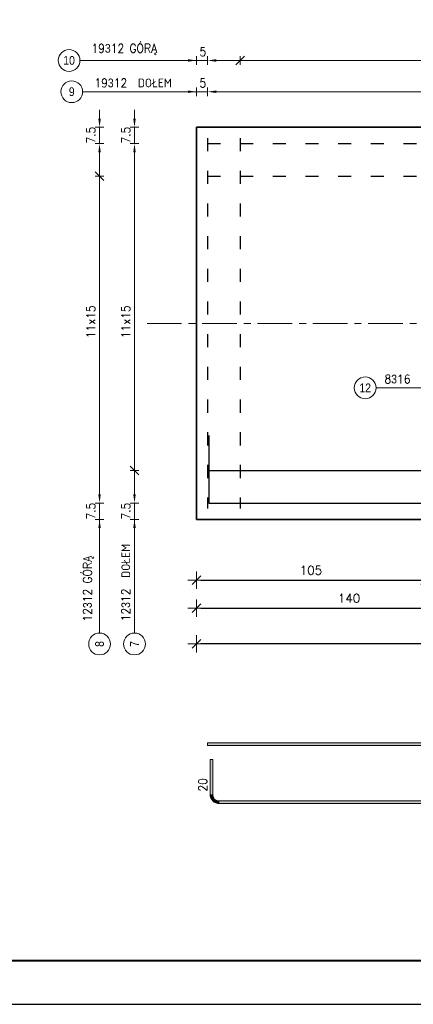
# Model space of a CAD drawing. Extents: x 252961 to 267695, y -113989 to -104075.
# Tile 5 of 12: x 258573 to 260381, y -113989 to -109469. Entities that reach past the tile are written whole.
import ezdxf

# ---------------------------------------------------------------- set-up
doc = ezdxf.new("R2010")
doc.units = 0
doc.header["$LTSCALE"] = 5
doc.header["$MEASUREMENT"] = 0
doc.linetypes.add('ACAD_ISO03W100', pattern=[30, 12, -18])
doc.linetypes.add('CENTER', pattern=[50.8, 31.75, -6.35, 6.35, -6.35])
doc.layers.add('_FORMATKA', color=8, linetype='Continuous', lineweight=15, plot=False)
for name, color, linetype, lineweight in [('_RAMKA', 7, 'Continuous', 35), ('AutoCAD_Structural_Detailing_deskowanie', 2, 'Continuous', 30), ('AutoCAD_Structural_Detailing_opis rozkładu', 7, 'Continuous', 13), ('AutoCAD_Structural_Detailing_pręt wyrzucony', 7, 'Continuous', 13), ('AutoCAD_Structural_Detailing_rozkład powierzchniowy - pręty - dół', 7, 'Continuous', 30), ('AutoCAD_Structural_Detailing_rozkład powierzchniowy - pręty - góra', 7, 'Continuous', 30), ('AutoCAD_Structural_Detailing_symbole graficzne', 7, 'Continuous', 13), ('PS HATCH', 252, 'Continuous', 9), ('PS_DIM', 4, 'Continuous', 13)]:
    doc.layers.add(name, color=color, linetype=linetype, lineweight=lineweight)
doc.layers.add('AutoCAD_Structural_Detailing_kontur płyty', color=163, linetype='Continuous', plot=False)
doc.styles.add('r-gil', font='GIL_____.TTF', dxfattribs={"width": 0.9})
doc.styles.add('r-simplex', font='simplex.shx', dxfattribs={"width": 0.9})
doc.styles.add('styl2M', font='simplex.shx')
doc.dimstyles.new('RBCT DIM 20_M', dxfattribs={"dimtxt": 40, "dimasz": 20, "dimexe": 20, "dimexo": 150, "dimgap": 25, "dimtad": 1, "dimdec": 1, "dimlfac": 0.1, "dimzin": 9, "dimdsep": 46, "dimtxsty": 'styl2M', "dimblk": 'dimznak', "dimcen": 40, "dimse1": 1, "dimse2": 1, "dimclrd": 8, "dimclre": 8, "dimclrt": 4, "dimadec": 0, "dimazin": 0, "dimtfac": 1, "dimtdec": 1, "dimtix": 1, "dimtmove": 2, "dimatfit": 3, "dimldrblk": 'dimznak', "dimfxl": 5, "dimfxlon": 1, "dimarcsym": 0})

# ---------------------------------------------------------------- blocks, each defined once
blk = doc.blocks.new('dimznak')
at = {"color": 0}
for points in [[(-2, 0), (2, 0)], [(0, 2), (0, -2)]]:
    blk.add_lwpolyline(points, dxfattribs=at)
at = {"color": 3}
blk.add_lwpolyline([(1, 1), (-1, -1)], dxfattribs=at)
blk = doc.blocks.new('*D45')
at = {"layer": 'Defpoints', "color": 0, "transparency": 16777216}
for p in [(259385.6, -111981.7), (260785.6, -111981.7), (260785.6, -112170.1)]:
    blk.add_point(p, dxfattribs=at)
at = {"layer": 'PS_DIM', "color": 8, "lineweight": -2, "transparency": 16777216}
blk.add_line((259405.6, -112170.1), (260765.6, -112170.1), dxfattribs=at)
at = {"layer": 'PS_DIM', "color": 8, "lineweight": -2, "transparency": 16777216, "xscale": 20, "yscale": 20, "zscale": 20, "rotation": 180}
blk.add_blockref('dimznak', (259385.6, -112170.1), dxfattribs=at)
at = {"layer": 'PS_DIM', "color": 8, "lineweight": -2, "transparency": 16777216, "xscale": 20, "yscale": 20, "zscale": 20}
blk.add_blockref('dimznak', (260785.6, -112170.1), dxfattribs=at)
at = {"layer": 'PS_DIM', "color": 4, "transparency": 16777216, "insert": (260085.6, -112125.1), "char_height": 40, "attachment_point": 5, "style": 'styl2M', "bg_fill": 3, "box_fill_scale": 1.25, "bg_fill_color": 256, "bg_fill_true_color": 13158600, "bg_fill_transparency": 0}
blk.add_mtext('140', dxfattribs=at)
blk = doc.blocks.new('*D47')
at = {"layer": 'Defpoints', "color": 0, "transparency": 16777216}
for p in [(259385.6, -111981.7), (262185.6, -111981.7), (259385.6, -112333.7)]:
    blk.add_point(p, dxfattribs=at)
at = {"layer": 'PS_DIM', "color": 8, "lineweight": -2, "transparency": 16777216}
blk.add_line((262165.6, -112333.7), (259405.6, -112333.7), dxfattribs=at)
at = {"layer": 'PS_DIM', "color": 8, "lineweight": -2, "transparency": 16777216, "xscale": 20, "yscale": 20, "zscale": 20, "rotation": 180}
blk.add_blockref('dimznak', (259385.6, -112333.7), dxfattribs=at)
at = {"layer": 'PS_DIM', "color": 8, "lineweight": -2, "transparency": 16777216, "xscale": 20, "yscale": 20, "zscale": 20}
blk.add_blockref('dimznak', (262185.6, -112333.7), dxfattribs=at)
at = {"layer": 'PS_DIM', "color": 4, "transparency": 16777216, "insert": (260785.6, -112288.7), "char_height": 40, "attachment_point": 5, "style": 'styl2M', "bg_fill": 3, "box_fill_scale": 1.25, "bg_fill_color": 256, "bg_fill_true_color": 13158600, "bg_fill_transparency": 0}
blk.add_mtext('280', dxfattribs=at)
blk = doc.blocks.new('*D57')
at = {"layer": 'Defpoints', "color": 0, "transparency": 16777216}
for p in [(260435.6, -111063.1), (259385.6, -111763.1), (260435.6, -112041.8)]:
    blk.add_point(p, dxfattribs=at)
at = {"layer": 'PS HATCH', "color": 8, "lineweight": -2, "transparency": 16777216}
blk.add_line((259405.6, -112041.8), (260415.6, -112041.8), dxfattribs=at)
at = {"layer": 'PS HATCH', "color": 8, "lineweight": -2, "transparency": 16777216, "xscale": 20, "yscale": 20, "zscale": 20, "rotation": 180}
blk.add_blockref('dimznak', (259385.6, -112041.8), dxfattribs=at)
at = {"layer": 'PS HATCH', "color": 8, "lineweight": -2, "transparency": 16777216, "xscale": 20, "yscale": 20, "zscale": 20}
blk.add_blockref('dimznak', (260435.6, -112041.8), dxfattribs=at)
at = {"layer": 'PS HATCH', "color": 4, "transparency": 16777216, "insert": (259910.6, -111996.8), "char_height": 40, "attachment_point": 5, "style": 'styl2M'}
blk.add_mtext('105', dxfattribs=at)
blk = doc.blocks.new('*U19')
at = {"layer": '_FORMATKA', "lineweight": -3}
blk.add_lwpolyline([(-700, 0), (0, 0), (0, 420), (-700, 420)], close=True, dxfattribs=at)
at = {"layer": '_RAMKA', "lineweight": -3, "const_width": 0.5}
blk.add_lwpolyline([(-670, 10), (-10, 10), (-10, 410), (-670, 410)], close=True, dxfattribs=at)

msp = doc.modelspace()

# ---------------------------------------------------------------- hatches: boundary and pattern name
at = {"layer": 'AutoCAD_Structural_Detailing_opis rozkładu'}
for points in [[(259385.6, -109656.37), (259345.6, -109650.67), (259345.6, -109662.07)], [(259435.6, -109656.37), (259475.6, -109662.07), (259475.6, -109650.67)], [(259385.6, -109799.85), (259345.6, -109794.15), (259345.6, -109805.55)], [(259435.6, -109799.85), (259475.6, -109805.55), (259475.6, -109794.15)], [(258939.86, -109963.09), (258945.56, -109923.09), (258934.16, -109923.09)], [(259100.31, -109963.09), (259106.02, -109923.09), (259094.61, -109923.09)], [(258939.86, -110038.09), (258934.16, -110078.09), (258945.56, -110078.09)], [(259100.31, -110038.09), (259094.61, -110078.09), (259106.02, -110078.09)], [(258939.86, -111688.09), (258945.56, -111648.09), (258934.16, -111648.09)], [(259100.31, -111688.09), (259106.02, -111648.09), (259094.61, -111648.09)], [(258939.86, -111763.09), (258934.16, -111803.09), (258945.56, -111803.09)], [(259100.31, -111763.09), (259094.61, -111803.09), (259106.02, -111803.09)]]:
    msp.add_hatch(color=8, dxfattribs=at).paths.add_polyline_path(points, flags=0)
at = {"layer": 'AutoCAD_Structural_Detailing_pręt wyrzucony'}
for points in [[(259435.6, -112801.23), (259435.6, -112789.23), (262135.6, -112789.23), (262135.6, -112801.23)], [(259447.6, -112865.54), (259459.6, -112865.54), (259459.6, -113025.54), (259447.6, -113025.54)], [(259489.6, -113067.54), (259489.6, -113055.54), (262105.6, -113055.54), (262105.6, -113067.54)]]:
    msp.add_hatch(color=6, dxfattribs=at).paths.add_polyline_path(points, flags=0)
h = msp.add_hatch(color=6, dxfattribs=at)
edge = h.paths.add_edge_path(flags=0)
edge.add_line((259447.6, -113025.54), (259459.6, -113025.54))
edge.add_arc((259489.6, -113025.54), 30, 180, 270)
edge.add_line((259489.6, -113055.54), (259489.6, -113067.54))
edge.add_arc((259489.6, -113025.54), 42, 540, 630, ccw=False)

# ---------------------------------------------------------------- linework, layer by layer
at = {"layer": 'AutoCAD_Structural_Detailing_deskowanie'}
msp.add_lwpolyline([(262185.6, -111763.09), (262185.6, -109963.09), (259385.6, -109963.09), (259385.6, -111763.09)], close=True, dxfattribs=at)
at = {"layer": 'AutoCAD_Structural_Detailing_kontur płyty', "color": 0}
for p, q in [((259385.6, -109963.09), (262185.6, -109963.09)), ((259385.6, -111763.09), (259385.6, -109963.09)), ((259385.6, -109963.09), (262185.6, -109963.09)), ((259385.6, -111763.09), (259385.6, -109963.09)), ((262185.6, -111763.09), (259385.6, -111763.09)), ((262185.6, -111763.09), (259385.6, -111763.09))]:
    msp.add_line(p, q, dxfattribs=at)
at = {"layer": 'AutoCAD_Structural_Detailing_opis rozkładu', "color": 8}
for p, q in [((259385.6, -109636.37), (259385.6, -109676.37)), ((259435.6, -109636.37), (259435.6, -109676.37)), ((259585.6, -109636.37), (259585.6, -109676.37)), ((258849.93, -109656.37), (259385.6, -109656.37)), ((259305.6, -109656.37), (259345.6, -109656.37)), ((259435.6, -109656.37), (259385.6, -109656.37)), ((259585.6, -109656.37), (259475.6, -109656.37)), ((259735.6, -109656.37), (259585.6, -109656.37)), ((259885.6, -109656.37), (259735.6, -109656.37)), ((260035.6, -109656.37), (259885.6, -109656.37)), ((260185.6, -109656.37), (260035.6, -109656.37)), ((260335.6, -109656.37), (260185.6, -109656.37)), ((260485.6, -109656.37), (260335.6, -109656.37)), ((259385.6, -109779.85), (259385.6, -109819.85)), ((259435.6, -109779.85), (259435.6, -109819.85)), ((258862.1, -109799.85), (259385.6, -109799.85)), ((259305.6, -109799.85), (259345.6, -109799.85)), ((259435.6, -109799.85), (259385.6, -109799.85)), ((259585.6, -109799.85), (259475.6, -109799.85)), ((259735.6, -109799.85), (259585.6, -109799.85)), ((259885.6, -109799.85), (259735.6, -109799.85)), ((260035.6, -109799.85), (259885.6, -109799.85)), ((260185.6, -109799.85), (260035.6, -109799.85)), ((260335.6, -109799.85), (260185.6, -109799.85)), ((260485.6, -109799.85), (260335.6, -109799.85)), ((258939.86, -109883.09), (258939.86, -109923.09)), ((259100.31, -109883.09), (259100.31, -109923.09)), ((258959.86, -109963.09), (258919.86, -109963.09)), ((258939.86, -110038.09), (258939.86, -109963.09)), ((259120.31, -109963.09), (259080.31, -109963.09)), ((259100.31, -110038.09), (259100.31, -109963.09)), ((258919.86, -110038.09), (258959.86, -110038.09)), ((259080.31, -110038.09), (259120.31, -110038.09)), ((258939.86, -110188.09), (258939.86, -110078.09)), ((259100.31, -110188.09), (259100.31, -110078.09)), ((258919.86, -110188.09), (258959.86, -110188.09)), ((258939.86, -110338.09), (258939.86, -110188.09)), ((259100.31, -110338.09), (259100.31, -110188.09)), ((258939.86, -110488.09), (258939.86, -110338.09)), ((259100.31, -110488.09), (259100.31, -110338.09)), ((258939.86, -110638.09), (258939.86, -110488.09)), ((259100.31, -110638.09), (259100.31, -110488.09)), ((258939.86, -110788.09), (258939.86, -110638.09)), ((259100.31, -110788.09), (259100.31, -110638.09)), ((258939.86, -110863.09), (258939.86, -110788.09)), ((259100.31, -110863.09), (259100.31, -110788.09)), ((258939.86, -110863.09), (258939.86, -110938.09)), ((259100.31, -110863.09), (259100.31, -110938.09)), ((258939.86, -110938.09), (258939.86, -111088.09)), ((259100.31, -110938.09), (259100.31, -111088.09)), ((258939.86, -111088.09), (258939.86, -111238.09)), ((259100.31, -111088.09), (259100.31, -111238.09)), ((260543.54, -111159.06), (260209.88, -111159.06)), ((258939.86, -111238.09), (258939.86, -111388.09)), ((259100.31, -111238.09), (259100.31, -111388.09)), ((258939.86, -111388.09), (258939.86, -111538.09)), ((259100.31, -111388.09), (259100.31, -111538.09)), ((258939.86, -111538.09), (258939.86, -111648.09)), ((259080.31, -111538.09), (259120.31, -111538.09)), ((259100.31, -111538.09), (259100.31, -111648.09)), ((258919.86, -111688.09), (258959.86, -111688.09)), ((258939.86, -111688.09), (258939.86, -111763.09)), ((259080.31, -111688.09), (259120.31, -111688.09)), ((259100.31, -111688.09), (259100.31, -111763.09)), ((258959.86, -111763.09), (258919.86, -111763.09)), ((258939.86, -112284.84), (258939.86, -111763.09)), ((259120.31, -111763.09), (259080.31, -111763.09)), ((259100.31, -112284.84), (259100.31, -111763.09)), ((258939.86, -111843.09), (258939.86, -111803.09)), ((259100.31, -111843.09), (259100.31, -111803.09))]:
    msp.add_line(p, q, dxfattribs=at)
at = {"layer": 'AutoCAD_Structural_Detailing_opis rozkładu', "color": 8, "lineweight": -2}
for p, q in [((259605.6, -109636.37), (259565.6, -109676.37)), ((258959.86, -110208.09), (258919.86, -110168.09)), ((259080.31, -111518.09), (259120.31, -111558.09))]:
    msp.add_line(p, q, dxfattribs=at)
at = {"layer": 'AutoCAD_Structural_Detailing_opis rozkładu', "color": 8, "lineweight": 18}
for centre in [(258799.93, -109656.37), (258812.1, -109799.85), (260159.88, -111159.06), (258939.86, -112334.84), (259100.31, -112334.84)]:
    msp.add_circle(centre, 50, dxfattribs=at)
at = {"layer": 'AutoCAD_Structural_Detailing_pręt wyrzucony', "color": 6}
for p, q in [((259435.6, -112789.23), (262135.6, -112789.23)), ((259435.6, -112789.23), (259435.6, -112801.23)), ((259435.6, -112801.23), (262135.6, -112801.23)), ((259447.6, -112865.54), (259447.6, -113025.54)), ((259459.6, -112865.54), (259447.6, -112865.54)), ((259459.6, -112865.54), (259459.6, -113025.54)), ((259489.6, -113055.54), (262105.6, -113055.54)), ((259489.6, -113067.54), (262105.6, -113067.54))]:
    msp.add_line(p, q, dxfattribs=at)
for radius in [42, 30]:
    msp.add_arc((259489.6, -113025.54), radius, 180, 270, dxfattribs=at)
at = {"layer": 'AutoCAD_Structural_Detailing_rozkład powierzchniowy - pręty - dół', "color": 31}
for p, q in [((259441.6, -111378.09), (259441.6, -111538.09)), ((259441.6, -111528.09), (259441.6, -111688.09)), ((259441.6, -111538.09), (262129.6, -111538.09)), ((259441.6, -111688.09), (262129.6, -111688.09))]:
    msp.add_line(p, q, dxfattribs=at)
at = {"layer": 'AutoCAD_Structural_Detailing_rozkład powierzchniowy - pręty - góra', "color": 31, "linetype": 'ACAD_ISO03W100'}
for p, q in [((259435.6, -110013.09), (259435.6, -111713.09)), ((259435.6, -110038.09), (262135.6, -110038.09)), ((259585.6, -110013.09), (259585.6, -111713.09)), ((259435.6, -110188.09), (262135.6, -110188.09))]:
    msp.add_line(p, q, dxfattribs=at)
at = {"layer": 'AutoCAD_Structural_Detailing_symbole graficzne', "color": 5, "linetype": 'CENTER'}
msp.add_line((259157.85, -110863.09), (262271.55, -110863.09), dxfattribs=at)

# ---------------------------------------------------------------- texts
at = {"layer": 'AutoCAD_Structural_Detailing_opis rozkładu', "color": 3, "char_height": 40}
for s, insert, attachment_point, style in [('19\\Fdiam;3\\Fsimplex.shx;12 GÓRĄ', (259053.36, -109605.42), 5, 'r-simplex'), ('5', (259398.6, -109636.37), 7, 'r-simplex'), ('10', (258799.93, -109656.37), 5, 'r-gil'), ('19\\Fdiam;3\\Fsimplex.shx;12  DOŁEM', (259093.82, -109759.85), 5, 'r-simplex'), ('5', (259398.6, -109779.85), 7, 'r-simplex'), ('9', (258812.1, -109799.85), 5, 'r-gil'), ('12', (260159.88, -111159.06), 5, 'r-gil'), ('8\\Fdiam;3\\Fsimplex.shx;16 ', (260307.88, -111119.06), 5, 'r-simplex')]:
    msp.add_mtext(s, dxfattribs=dict(at, insert=insert, attachment_point=attachment_point, style=style))
at = {"layer": 'AutoCAD_Structural_Detailing_opis rozkładu', "color": 3, "char_height": 40, "rotation": 90}
for s, insert, attachment_point, style in [('7.5', (258919.86, -110038.3), 7, 'r-simplex'), ('7.5', (259080.31, -110038.3), 7, 'r-simplex'), ('11x15', (258919.86, -110930.8), 7, 'r-simplex'), ('11x15', (259080.31, -110930.8), 7, 'r-simplex'), ('7.5', (258919.86, -111763.3), 7, 'r-simplex'), ('7.5', (259080.31, -111763.3), 7, 'r-simplex'), ('12\\Fdiam;3\\Fsimplex.shx;12  DOŁEM', (259060.31, -112053.12), 5, 'r-simplex'), ('12\\Fdiam;3\\Fsimplex.shx;12 GÓRĄ', (258888.91, -112081.41), 5, 'r-simplex'), ('8', (258939.86, -112334.84), 5, 'r-gil'), ('7', (259100.31, -112334.84), 5, 'r-gil')]:
    msp.add_mtext(s, dxfattribs=dict(at, insert=insert, attachment_point=attachment_point, style=style))
at = {"layer": 'AutoCAD_Structural_Detailing_pręt wyrzucony', "color": 4, "insert": (259413.6, -112981.54), "char_height": 40, "attachment_point": 5, "rotation": 90, "style": 'r-simplex'}
msp.add_mtext('20', dxfattribs=at)

# ---------------------------------------------------------------- dimensions: what is measured, and where the dimension line sits
at = {"layer": 'PS_DIM'}
dim = msp.add_linear_dim(base=(260785.6, -112170.09), p1=(259385.6, -111981.72), p2=(260785.6, -111981.72), dimstyle='RBCT DIM 20_M', override={"dimtfill": 1}, dxfattribs=at)
dim.commit()
dim.dimension.update_dxf_attribs({"geometry": '*D45', "text_midpoint": (260085.6, -112125.09)})

# ---------------------------------------------------------------- next in the draw order: dimensions: what is measured, and where the dimension line sits
dim = msp.add_linear_dim(base=(259385.6, -112333.66), p1=(262185.6, -111981.72), p2=(259385.6, -111981.72), dimstyle='RBCT DIM 20_M', override={"dimtfill": 1}, dxfattribs=at)
dim.commit()
dim.dimension.update_dxf_attribs({"geometry": '*D47', "text_midpoint": (260785.6, -112288.66)})

# ---------------------------------------------------------------- next in the draw order: block references
at = {"layer": 'PS_DIM', "xscale": 20, "yscale": 20, "zscale": 20}
msp.add_blockref('*U19', (267080.67, -113988.82), dxfattribs=at)

# ---------------------------------------------------------------- next in the draw order: dimensions: what is measured, and where the dimension line sits
at = {"layer": 'PS HATCH'}
dim = msp.add_linear_dim(base=(260435.6, -112041.79), p1=(259385.6, -111763.09), p2=(260435.6, -111063.09), dimstyle='RBCT DIM 20_M', dxfattribs=at)
dim.commit()
dim.dimension.update_dxf_attribs({"geometry": '*D57', "text_midpoint": (259910.6, -111996.79)})

doc.saveas('drawing.dxf')
